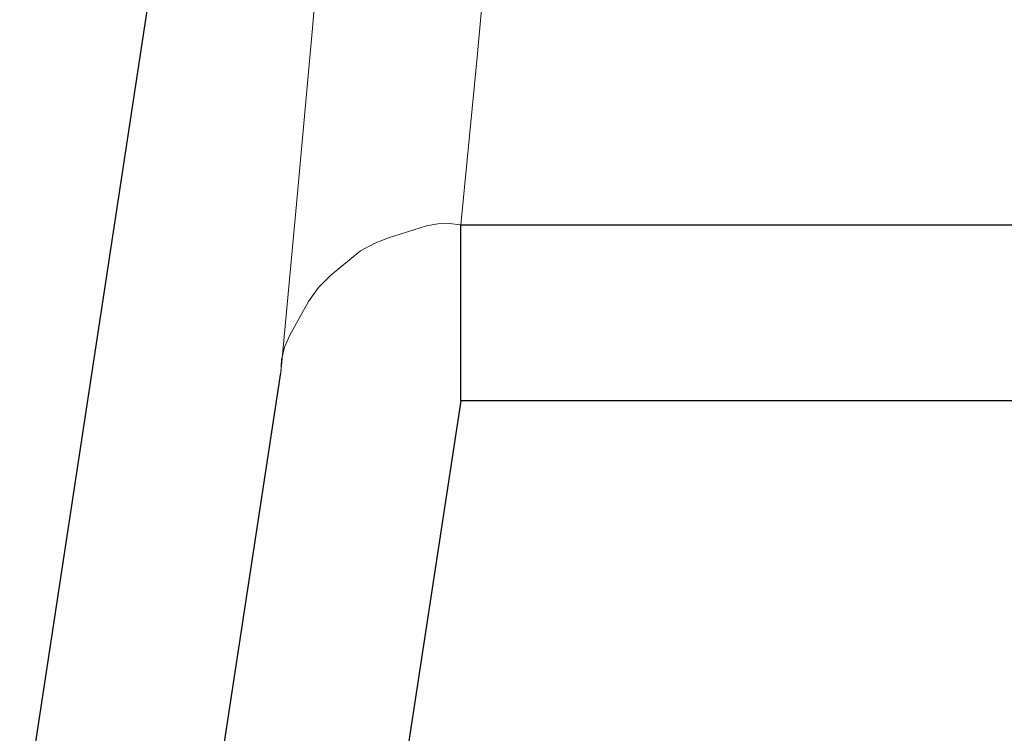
# Model space of a CAD drawing. Header units: inches. Extents: x 0 to 612, y 155 to 655.
# Tile 85 of 138: x 47.57 to 52.96, y 399.8 to 403.7. Entities that reach past the tile are written whole.
import ezdxf

# ---------------------------------------------------------------- set-up
doc = ezdxf.new("R2010")
doc.units = ezdxf.units.IN
doc.header["$MEASUREMENT"] = 0
doc.layers.add('Layer 1', color=7, linetype='Continuous')

# ---------------------------------------------------------------- blocks, each defined once
blk = doc.blocks.new('block 6380')
at = {"layer": 'Layer 1', "color": 7, "lineweight": 25}
blk.add_lwpolyline([(49.9844, 401.6167), (49.6372, 399.3398)], dxfattribs=at)
blk = doc.blocks.new('block 6379')
at = {"layer": 'Layer 1'}
blk.add_blockref('block 6380', (0, 0), dxfattribs=at)
blk = doc.blocks.new('block 6378')
at = {"layer": 'Layer 1'}
blk.add_blockref('block 6379', (0, 0), dxfattribs=at)
blk = doc.blocks.new('block 6383')
at = {"layer": 'Layer 1', "color": 7, "lineweight": 25}
blk.add_lwpolyline([(48.6069, 399.1899), (49, 401.77)], dxfattribs=at)
blk = doc.blocks.new('block 6382')
at = {"layer": 'Layer 1'}
blk.add_blockref('block 6383', (0, 0), dxfattribs=at)
blk = doc.blocks.new('block 6381')
at = {"layer": 'Layer 1'}
blk.add_blockref('block 6382', (0, 0), dxfattribs=at)
blk = doc.blocks.new('block 6386')
at = {"layer": 'Layer 1', "color": 7, "lineweight": 25}
blk.add_lwpolyline([(61.3398, 401.6167), (49.9844, 401.6167)], dxfattribs=at)
blk = doc.blocks.new('block 6385')
at = {"layer": 'Layer 1'}
blk.add_blockref('block 6386', (0, 0), dxfattribs=at)
blk = doc.blocks.new('block 6384')
at = {"layer": 'Layer 1'}
blk.add_blockref('block 6385', (0, 0), dxfattribs=at)
blk = doc.blocks.new('block 6451')
at = {"layer": 'Layer 1', "lineweight": 0}
for points in [[(49.0049, 401.8408)], [(49, 401.77)]]:
    blk.add_lwpolyline(points, dxfattribs=at)
blk.add_open_spline([(49, 401.77), (49, 401.77), (49.0049, 401.8408), (49.0049, 401.8408), (49.0049, 401.8408), (49, 401.77), (49, 401.77)], degree=3, knots=[0, 0, 0, 0, 1, 1, 1, 2, 2, 2, 2], dxfattribs=at)
blk = doc.blocks.new('block 6452')
at = {"layer": 'Layer 1', "lineweight": 0}
for points in [[(49.0215, 401.9102)], [(49.0049, 401.8408)]]:
    blk.add_lwpolyline(points, dxfattribs=at)
blk.add_open_spline([(49.0049, 401.8408), (49.0049, 401.8408), (49.0215, 401.9102), (49.0215, 401.9102), (49.0215, 401.9102), (49.0049, 401.8408), (49.0049, 401.8408)], degree=3, knots=[0, 0, 0, 0, 1, 1, 1, 2, 2, 2, 2], dxfattribs=at)
blk = doc.blocks.new('block 6453')
at = {"layer": 'Layer 1', "lineweight": 0}
for points in [[(49.0493, 401.9761)], [(49.0215, 401.9102)]]:
    blk.add_lwpolyline(points, dxfattribs=at)
blk.add_open_spline([(49.0215, 401.9102), (49.0215, 401.9102), (49.0493, 401.9761), (49.0493, 401.9761), (49.0493, 401.9761), (49.0215, 401.9102), (49.0215, 401.9102)], degree=3, knots=[0, 0, 0, 0, 1, 1, 1, 2, 2, 2, 2], dxfattribs=at)
blk = doc.blocks.new('block 6454')
at = {"layer": 'Layer 1', "lineweight": 0}
for points in [[(49.1514, 402.1602)], [(49.0493, 401.9761)]]:
    blk.add_lwpolyline(points, dxfattribs=at)
blk.add_open_spline([(49.0493, 401.9761), (49.0493, 401.9761), (49.1514, 402.1602), (49.1514, 402.1602), (49.1514, 402.1602), (49.0493, 401.9761), (49.0493, 401.9761)], degree=3, knots=[0, 0, 0, 0, 1, 1, 1, 2, 2, 2, 2], dxfattribs=at)
blk = doc.blocks.new('block 6455')
at = {"layer": 'Layer 1', "lineweight": 0}
for points in [[(49.207, 402.2368)], [(49.1514, 402.1602)]]:
    blk.add_lwpolyline(points, dxfattribs=at)
blk.add_open_spline([(49.1514, 402.1602), (49.1514, 402.1602), (49.207, 402.2368), (49.207, 402.2368), (49.207, 402.2368), (49.1514, 402.1602), (49.1514, 402.1602)], degree=3, knots=[0, 0, 0, 0, 1, 1, 1, 2, 2, 2, 2], dxfattribs=at)
blk = doc.blocks.new('block 6456')
at = {"layer": 'Layer 1', "lineweight": 0}
for points in [[(49.2749, 402.3037)], [(49.207, 402.2368)]]:
    blk.add_lwpolyline(points, dxfattribs=at)
blk.add_open_spline([(49.207, 402.2368), (49.207, 402.2368), (49.2749, 402.3037), (49.2749, 402.3037), (49.2749, 402.3037), (49.207, 402.2368), (49.207, 402.2368)], degree=3, knots=[0, 0, 0, 0, 1, 1, 1, 2, 2, 2, 2], dxfattribs=at)
blk = doc.blocks.new('block 6457')
at = {"layer": 'Layer 1', "lineweight": 0}
for points in [[(49.437, 402.4365)], [(49.2749, 402.3037)]]:
    blk.add_lwpolyline(points, dxfattribs=at)
blk.add_open_spline([(49.2749, 402.3037), (49.2749, 402.3037), (49.437, 402.4365), (49.437, 402.4365), (49.437, 402.4365), (49.2749, 402.3037), (49.2749, 402.3037)], degree=3, knots=[0, 0, 0, 0, 1, 1, 1, 2, 2, 2, 2], dxfattribs=at)
blk = doc.blocks.new('block 6458')
at = {"layer": 'Layer 1', "lineweight": 0}
for points in [[(49.5103, 402.4775)], [(49.437, 402.4365)]]:
    blk.add_lwpolyline(points, dxfattribs=at)
blk.add_open_spline([(49.437, 402.4365), (49.437, 402.4365), (49.5103, 402.4775), (49.5103, 402.4775), (49.5103, 402.4775), (49.437, 402.4365), (49.437, 402.4365)], degree=3, knots=[0, 0, 0, 0, 1, 1, 1, 2, 2, 2, 2], dxfattribs=at)
blk = doc.blocks.new('block 6459')
at = {"layer": 'Layer 1', "lineweight": 0}
for points in [[(49.5894, 402.5078)], [(49.5103, 402.4775)]]:
    blk.add_lwpolyline(points, dxfattribs=at)
blk.add_open_spline([(49.5103, 402.4775), (49.5103, 402.4775), (49.5894, 402.5078), (49.5894, 402.5078), (49.5894, 402.5078), (49.5103, 402.4775), (49.5103, 402.4775)], degree=3, knots=[0, 0, 0, 0, 1, 1, 1, 2, 2, 2, 2], dxfattribs=at)
blk = doc.blocks.new('block 6460')
at = {"layer": 'Layer 1', "lineweight": 0}
for points in [[(49.7974, 402.5732)], [(49.5894, 402.5078)]]:
    blk.add_lwpolyline(points, dxfattribs=at)
blk.add_open_spline([(49.5894, 402.5078), (49.5894, 402.5078), (49.7974, 402.5732), (49.7974, 402.5732), (49.7974, 402.5732), (49.5894, 402.5078), (49.5894, 402.5078)], degree=3, knots=[0, 0, 0, 0, 1, 1, 1, 2, 2, 2, 2], dxfattribs=at)
blk = doc.blocks.new('block 6461')
at = {"layer": 'Layer 1', "lineweight": 0}
for points in [[(49.7974, 402.5732)], [(49.8589, 402.584)]]:
    blk.add_lwpolyline(points, dxfattribs=at)
blk.add_open_spline([(49.7974, 402.5732), (49.7974, 402.5732), (49.8589, 402.584), (49.8589, 402.584), (49.8589, 402.584), (49.7974, 402.5732), (49.7974, 402.5732)], degree=3, knots=[0, 0, 0, 0, 1, 1, 1, 2, 2, 2, 2], dxfattribs=at)
blk = doc.blocks.new('block 6462')
at = {"layer": 'Layer 1', "lineweight": 0}
for points in [[(49.8589, 402.584)], [(49.9219, 402.5864)]]:
    blk.add_lwpolyline(points, dxfattribs=at)
blk.add_open_spline([(49.8589, 402.584), (49.8589, 402.584), (49.9219, 402.5864), (49.9219, 402.5864), (49.9219, 402.5864), (49.8589, 402.584), (49.8589, 402.584)], degree=3, knots=[0, 0, 0, 0, 1, 1, 1, 2, 2, 2, 2], dxfattribs=at)
blk = doc.blocks.new('block 6463')
at = {"layer": 'Layer 1', "lineweight": 0}
for points in [[(49.9219, 402.5864)], [(49.9844, 402.5801)]]:
    blk.add_lwpolyline(points, dxfattribs=at)
blk.add_open_spline([(49.9219, 402.5864), (49.9219, 402.5864), (49.9844, 402.5801), (49.9844, 402.5801), (49.9844, 402.5801), (49.9219, 402.5864), (49.9219, 402.5864)], degree=3, knots=[0, 0, 0, 0, 1, 1, 1, 2, 2, 2, 2], dxfattribs=at)
blk = doc.blocks.new('block 6450')
at = {"layer": 'Layer 1'}
for name in ['block 6460', 'block 6461', 'block 6462', 'block 6463', 'block 6459', 'block 6458', 'block 6457', 'block 6456', 'block 6455', 'block 6454', 'block 6453', 'block 6452', 'block 6451']:
    blk.add_blockref(name, (0, 0), dxfattribs=at)
blk = doc.blocks.new('block 6449')
at = {"layer": 'Layer 1'}
blk.add_blockref('block 6450', (0, 0), dxfattribs=at)
blk = doc.blocks.new('block 6466')
at = {"layer": 'Layer 1', "color": 7, "lineweight": 25}
blk.add_lwpolyline([(49.9844, 401.6167), (49.9844, 402.5801)], dxfattribs=at)
blk = doc.blocks.new('block 6465')
at = {"layer": 'Layer 1'}
blk.add_blockref('block 6466', (0, 0), dxfattribs=at)
blk = doc.blocks.new('block 6464')
at = {"layer": 'Layer 1'}
blk.add_blockref('block 6465', (0, 0), dxfattribs=at)
blk = doc.blocks.new('block 6472')
at = {"layer": 'Layer 1', "color": 7, "lineweight": 25}
blk.add_lwpolyline([(49.9844, 402.5801), (61.3398, 402.5801)], dxfattribs=at)
blk = doc.blocks.new('block 6471')
at = {"layer": 'Layer 1'}
blk.add_blockref('block 6472', (0, 0), dxfattribs=at)
blk = doc.blocks.new('block 6470')
at = {"layer": 'Layer 1'}
blk.add_blockref('block 6471', (0, 0), dxfattribs=at)
blk = doc.blocks.new('block 6559')
at = {"layer": 'Layer 1', "lineweight": 0}
for points in [[(50.0742, 403.4956)], [(49.9844, 402.5801)]]:
    blk.add_lwpolyline(points, dxfattribs=at)
blk.add_open_spline([(49.9844, 402.5801), (49.9844, 402.5801), (50.0742, 403.4956), (50.0742, 403.4956), (50.0742, 403.4956), (49.9844, 402.5801), (49.9844, 402.5801)], degree=3, knots=[0, 0, 0, 0, 1, 1, 1, 2, 2, 2, 2], dxfattribs=at)
blk = doc.blocks.new('block 6560')
at = {"layer": 'Layer 1', "lineweight": 0}
for points in [[(50.1621, 404.4556)], [(50.0742, 403.4956)]]:
    blk.add_lwpolyline(points, dxfattribs=at)
blk.add_open_spline([(50.0742, 403.4956), (50.0742, 403.4956), (50.1621, 404.4556), (50.1621, 404.4556), (50.1621, 404.4556), (50.0742, 403.4956), (50.0742, 403.4956)], degree=3, knots=[0, 0, 0, 0, 1, 1, 1, 2, 2, 2, 2], dxfattribs=at)
blk = doc.blocks.new('block 6561')
at = {"layer": 'Layer 1', "lineweight": 0}
for points in [[(50.2354, 405.2861)], [(50.1621, 404.4556)]]:
    blk.add_lwpolyline(points, dxfattribs=at)
blk.add_open_spline([(50.1621, 404.4556), (50.1621, 404.4556), (50.2354, 405.2861), (50.2354, 405.2861), (50.2354, 405.2861), (50.1621, 404.4556), (50.1621, 404.4556)], degree=3, knots=[0, 0, 0, 0, 1, 1, 1, 2, 2, 2, 2], dxfattribs=at)
blk = doc.blocks.new('block 6562')
at = {"layer": 'Layer 1', "lineweight": 0}
for points in [[(50.3169, 406.3525)], [(50.2354, 405.2861)]]:
    blk.add_lwpolyline(points, dxfattribs=at)
blk.add_open_spline([(50.2354, 405.2861), (50.2354, 405.2861), (50.3169, 406.3525), (50.3169, 406.3525), (50.3169, 406.3525), (50.2354, 405.2861), (50.2354, 405.2861)], degree=3, knots=[0, 0, 0, 0, 1, 1, 1, 2, 2, 2, 2], dxfattribs=at)
blk = doc.blocks.new('block 6563')
at = {"layer": 'Layer 1', "lineweight": 0}
for points in [[(50.3882, 407.3687)], [(50.3169, 406.3525)]]:
    blk.add_lwpolyline(points, dxfattribs=at)
blk.add_open_spline([(50.3169, 406.3525), (50.3169, 406.3525), (50.3882, 407.3687), (50.3882, 407.3687), (50.3882, 407.3687), (50.3169, 406.3525), (50.3169, 406.3525)], degree=3, knots=[0, 0, 0, 0, 1, 1, 1, 2, 2, 2, 2], dxfattribs=at)
blk = doc.blocks.new('block 6564')
at = {"layer": 'Layer 1', "lineweight": 0}
for points in [[(50.4492, 408.3062)], [(50.3882, 407.3687)]]:
    blk.add_lwpolyline(points, dxfattribs=at)
blk.add_open_spline([(50.3882, 407.3687), (50.3882, 407.3687), (50.4492, 408.3062), (50.4492, 408.3062), (50.4492, 408.3062), (50.3882, 407.3687), (50.3882, 407.3687)], degree=3, knots=[0, 0, 0, 0, 1, 1, 1, 2, 2, 2, 2], dxfattribs=at)
blk = doc.blocks.new('block 6565')
at = {"layer": 'Layer 1', "lineweight": 0}
for points in [[(50.5005, 409.3223)], [(50.4492, 408.3062)]]:
    blk.add_lwpolyline(points, dxfattribs=at)
blk.add_open_spline([(50.4492, 408.3062), (50.4492, 408.3062), (50.5005, 409.3223), (50.5005, 409.3223), (50.5005, 409.3223), (50.4492, 408.3062), (50.4492, 408.3062)], degree=3, knots=[0, 0, 0, 0, 1, 1, 1, 2, 2, 2, 2], dxfattribs=at)
blk = doc.blocks.new('block 6566')
at = {"layer": 'Layer 1', "lineweight": 0}
for points in [[(50.5029, 410.1675)], [(50.5005, 409.3223)]]:
    blk.add_lwpolyline(points, dxfattribs=at)
blk.add_open_spline([(50.5005, 409.3223), (50.5005, 409.3223), (50.5029, 410.1675), (50.5029, 410.1675), (50.5029, 410.1675), (50.5005, 409.3223), (50.5005, 409.3223)], degree=3, knots=[0, 0, 0, 0, 1, 1, 1, 2, 2, 2, 2], dxfattribs=at)
blk = doc.blocks.new('block 6558')
at = {"layer": 'Layer 1'}
for name in ['block 6566', 'block 6565', 'block 6564', 'block 6563', 'block 6562', 'block 6561', 'block 6560', 'block 6559']:
    blk.add_blockref(name, (0, 0), dxfattribs=at)
blk = doc.blocks.new('block 6557')
at = {"layer": 'Layer 1'}
blk.add_blockref('block 6558', (0, 0), dxfattribs=at)
blk = doc.blocks.new('block 6628')
at = {"layer": 'Layer 1', "lineweight": 0}
for points in [[(49.0884, 402.7124)], [(49, 401.77)]]:
    blk.add_lwpolyline(points, dxfattribs=at)
blk.add_open_spline([(49, 401.77), (49, 401.77), (49.0884, 402.7124), (49.0884, 402.7124), (49.0884, 402.7124), (49, 401.77), (49, 401.77)], degree=3, knots=[0, 0, 0, 0, 1, 1, 1, 2, 2, 2, 2], dxfattribs=at)
blk = doc.blocks.new('block 6629')
at = {"layer": 'Layer 1', "lineweight": 0}
for points in [[(49.1729, 403.6553)], [(49.0884, 402.7124)]]:
    blk.add_lwpolyline(points, dxfattribs=at)
blk.add_open_spline([(49.0884, 402.7124), (49.0884, 402.7124), (49.1729, 403.6553), (49.1729, 403.6553), (49.1729, 403.6553), (49.0884, 402.7124), (49.0884, 402.7124)], degree=3, knots=[0, 0, 0, 0, 1, 1, 1, 2, 2, 2, 2], dxfattribs=at)
blk = doc.blocks.new('block 6630')
at = {"layer": 'Layer 1', "lineweight": 0}
for points in [[(49.2515, 404.5806)], [(49.1729, 403.6553)]]:
    blk.add_lwpolyline(points, dxfattribs=at)
blk.add_open_spline([(49.1729, 403.6553), (49.1729, 403.6553), (49.2515, 404.5806), (49.2515, 404.5806), (49.2515, 404.5806), (49.1729, 403.6553), (49.1729, 403.6553)], degree=3, knots=[0, 0, 0, 0, 1, 1, 1, 2, 2, 2, 2], dxfattribs=at)
blk = doc.blocks.new('block 6631')
at = {"layer": 'Layer 1', "lineweight": 0}
for points in [[(49.3286, 405.5459)], [(49.2515, 404.5806)]]:
    blk.add_lwpolyline(points, dxfattribs=at)
blk.add_open_spline([(49.2515, 404.5806), (49.2515, 404.5806), (49.3286, 405.5459), (49.3286, 405.5459), (49.3286, 405.5459), (49.2515, 404.5806), (49.2515, 404.5806)], degree=3, knots=[0, 0, 0, 0, 1, 1, 1, 2, 2, 2, 2], dxfattribs=at)
blk = doc.blocks.new('block 6632')
at = {"layer": 'Layer 1', "lineweight": 0}
for points in [[(49.397, 406.4873)], [(49.3286, 405.5459)]]:
    blk.add_lwpolyline(points, dxfattribs=at)
blk.add_open_spline([(49.3286, 405.5459), (49.3286, 405.5459), (49.397, 406.4873), (49.397, 406.4873), (49.397, 406.4873), (49.3286, 405.5459), (49.3286, 405.5459)], degree=3, knots=[0, 0, 0, 0, 1, 1, 1, 2, 2, 2, 2], dxfattribs=at)
blk = doc.blocks.new('block 6633')
at = {"layer": 'Layer 1', "lineweight": 0}
for points in [[(49.4551, 407.4365)], [(49.397, 406.4873)]]:
    blk.add_lwpolyline(points, dxfattribs=at)
blk.add_open_spline([(49.397, 406.4873), (49.397, 406.4873), (49.4551, 407.4365), (49.4551, 407.4365), (49.4551, 407.4365), (49.397, 406.4873), (49.397, 406.4873)], degree=3, knots=[0, 0, 0, 0, 1, 1, 1, 2, 2, 2, 2], dxfattribs=at)
blk = doc.blocks.new('block 6634')
at = {"layer": 'Layer 1', "lineweight": 0}
for points in [[(49.4985, 408.375)], [(49.4551, 407.4365)]]:
    blk.add_lwpolyline(points, dxfattribs=at)
blk.add_open_spline([(49.4551, 407.4365), (49.4551, 407.4365), (49.4985, 408.375), (49.4985, 408.375), (49.4985, 408.375), (49.4551, 407.4365), (49.4551, 407.4365)], degree=3, knots=[0, 0, 0, 0, 1, 1, 1, 2, 2, 2, 2], dxfattribs=at)
blk = doc.blocks.new('block 6635')
at = {"layer": 'Layer 1', "lineweight": 0}
for points in [[(49.5186, 409.3208)], [(49.4985, 408.375)]]:
    blk.add_lwpolyline(points, dxfattribs=at)
blk.add_open_spline([(49.4985, 408.375), (49.4985, 408.375), (49.5186, 409.3208), (49.5186, 409.3208), (49.5186, 409.3208), (49.4985, 408.375), (49.4985, 408.375)], degree=3, knots=[0, 0, 0, 0, 1, 1, 1, 2, 2, 2, 2], dxfattribs=at)
blk = doc.blocks.new('block 6627')
at = {"layer": 'Layer 1'}
for name in ['block 6635', 'block 6634', 'block 6633', 'block 6632', 'block 6631', 'block 6630', 'block 6629', 'block 6628']:
    blk.add_blockref(name, (0, 0), dxfattribs=at)
blk = doc.blocks.new('block 6626')
at = {"layer": 'Layer 1'}
blk.add_blockref('block 6627', (0, 0), dxfattribs=at)
blk = doc.blocks.new('block 6758')
at = {"layer": 'Layer 1', "color": 7, "lineweight": 25}
blk.add_lwpolyline([(49.3164, 410.6348), (47.5723, 399.1899)], dxfattribs=at)
blk = doc.blocks.new('block 6757')
at = {"layer": 'Layer 1'}
blk.add_blockref('block 6758', (0, 0), dxfattribs=at)
blk = doc.blocks.new('block 6756')
at = {"layer": 'Layer 1'}
blk.add_blockref('block 6757', (0, 0), dxfattribs=at)
blk = doc.blocks.new('block 921')
at = {"layer": 'Layer 1'}
for name in ['block 6756', 'block 6557', 'block 6626', 'block 6449', 'block 6464', 'block 6470', 'block 6381', 'block 6378', 'block 6384']:
    blk.add_blockref(name, (0, 0), dxfattribs=at)
blk = doc.blocks.new('block 920')
at = {"layer": 'Layer 1'}
blk.add_blockref('block 921', (0, 0), dxfattribs=at)
blk = doc.blocks.new('block 2')
at = {"layer": 'Layer 1'}
blk.add_blockref('block 920', (0, 0), dxfattribs=at)

msp = doc.modelspace()

# ---------------------------------------------------------------- block references
at = {"layer": 'Layer 1'}
msp.add_blockref('block 2', (0, 0), dxfattribs=at)

doc.saveas('drawing.dxf')
